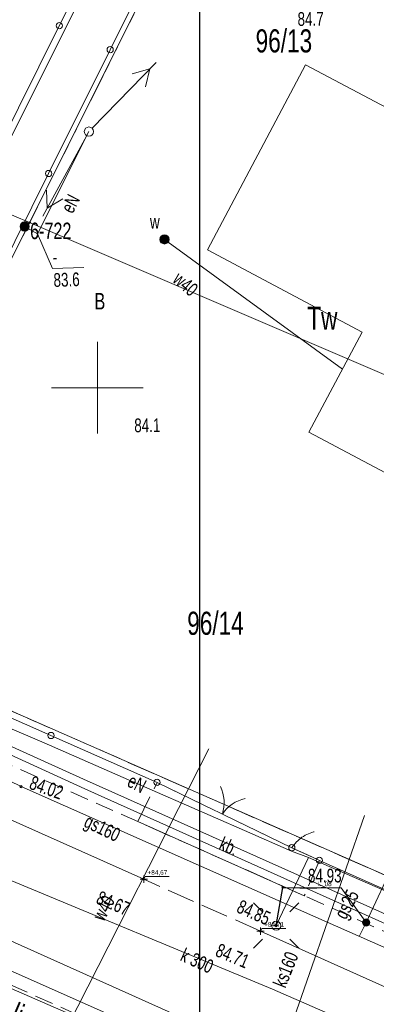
# Model space of a CAD drawing. Header units: metres. Extents: x -1013 to 1493497, y -5789518 to 1032.
# Tile 51 of 73: x -6 to 13, y 31 to 85. Entities that reach past the tile are written whole.
import ezdxf
from ezdxf.xclip import XClip

# ---------------------------------------------------------------- set-up
doc = ezdxf.new("R2010")
doc.units = ezdxf.units.M
doc.header["$MEASUREMENT"] = 0
doc.header["$XCLIPFRAME"] = 0
for name, pattern in [('2_KTCR02', [1.5, 1, -0.5]), ('2_KTJZ01', [2, 1.5, -0.5]), ('2_KTPL01', [2, 1.5, -0.5]), ('GUK', [2, 1.5, -0.5]), ('GUZ', [1, 0.5, -0.5])]:
    doc.linetypes.add(name, pattern=pattern)
doc.layers.add('700-L Mapa 1_100 dwg', color=7, linetype='Continuous')
doc.layers.add('711-L Wymiary opisy', color=7, linetype='Continuous')
for name, color, linetype, lineweight in [('703-L Płaszczyzny podejścia 2D3', 152, 'Continuous', 30), ('708-L Opisy_ numeracja obiektów85', 1, 'Continuous', 25), ('709-L Rzędne terenu25', 5, 'Continuous', 13), ('709-L Rzędne terenu85', 1, 'Continuous', 25), ('711-L Wymiary opisy1', 7, 'Continuous', 13), ('722-L Obiekty_Latarnie_ słupy_ anteny1', 7, 'Continuous', 13), ('ex_02_DXF_MZ_500_4_Dzialki7', 9, 'Continuous', 18), ('ex_02_DXF_MZ_500_4_EGBB_L_07', 9, 'Continuous', 18), ('ex_02_DXF_MZ_500_4_Kontury3', 9, 'Continuous', 18), ('ex_02_DXF_MZ_500_4_KTCR_L_17', 9, 'Continuous', 18), ('ex_02_DXF_MZ_500_4_KTJZ_L_07', 9, 'Continuous', 18), ('ex_02_DXF_MZ_500_4_KTKR_L_07', 9, 'Continuous', 18), ('ex_02_DXF_MZ_500_4_KTOK_L_17', 9, 'Continuous', 18), ('ex_02_DXF_MZ_500_4_KTOK_L_37', 9, 'Continuous', 18), ('ex_02_DXF_MZ_500_4_KTOK_L_47', 9, 'Continuous', 18), ('ex_02_DXF_MZ_500_4_KTPL_E_T_07', 9, 'Continuous', 18), ('ex_02_DXF_MZ_500_4_KTPL_L_07', 9, 'Continuous', 18), ('ex_02_DXF_MZ_500_4_KTUL_E_T_07', 9, 'Continuous', 18), ('ex_02_DXF_MZ_500_4_Numery_dzialek7', 9, 'Continuous', 18), ('ex_02_DXF_MZ_500_4_Numery_konturow3', 9, 'Continuous', 18), ('ex_02_DXF_MZ_500_4_Numery_punktow7', 9, 'Continuous', 18), ('ex_02_DXF_MZ_500_4_Numery_uzytkow3', 9, 'Continuous', 18), ('ex_02_DXF_MZ_500_4_Podzial_sekcyjny_krzyze7', 9, 'Continuous', 18), ('ex_02_DXF_MZ_500_4_Punkty7', 9, 'Continuous', 18), ('ex_02_DXF_MZ_500_4_RTPW_T_07', 9, 'Continuous', 18), ('ex_02_DXF_MZ_500_4_RTPW_T_17', 9, 'Continuous', 18), ('ex_02_DXF_MZ_500_4_SUOW_L_05', 9, 'Continuous', 18), ('ex_02_DXF_MZ_500_4_SUPE_D_L_31', 9, 'Continuous', 18), ('ex_02_DXF_MZ_500_4_SUPE_D_T_07', 9, 'Continuous', 18), ('ex_02_DXF_MZ_500_4_SUPE_E_T_31', 9, 'Continuous', 18), ('ex_02_DXF_MZ_500_4_SUPG_E_T_27', 9, 'Continuous', 18), ('ex_02_DXF_MZ_500_4_SUPG_L_252', 9, 'Continuous', 18), ('ex_02_DXF_MZ_500_4_SUPK_D_L_434', 9, 'Continuous', 18), ('ex_02_DXF_MZ_500_4_SUPK_E_T_434', 9, 'Continuous', 18), ('ex_02_DXF_MZ_500_4_SUPK_L_434', 9, 'Continuous', 18), ('ex_02_DXF_MZ_500_4_SUPT_D_L_030', 9, 'Continuous', 18), ('ex_02_DXF_MZ_500_4_SUPW_D_L_15', 9, 'Continuous', 18), ('ex_02_DXF_MZ_500_4_SUPW_E_T_05', 9, 'Continuous', 18), ('ex_02_DXF_MZ_500_4_SUPW_L_05', 9, 'Continuous', 18), ('ex_02_DXF_MZ_500_4_SUSM_D_T_07', 9, 'Continuous', 18), ('ex_02_DXF_MZ_500_4_SUSM_D_T_37', 9, 'Continuous', 18), ('ex_02_DXF_MZ_500_4_SUTE_T_01', 9, 'Continuous', 18), ('ex_02_DXF_MZ_500_4_SUTG_T_052', 9, 'Continuous', 18), ('ex_02_DXF_MZ_500_4_SUUE_D_T_97', 9, 'Continuous', 18), ('ex_02_DXF_MZ_500_4_SUUG_T_57', 9, 'Continuous', 18), ('ex_02_DXF_MZ_500_4_SUUW_D_T_107', 9, 'Continuous', 18), ('ex_02_DXF_MZ_500_4_SUUW_E_T_77', 9, 'Continuous', 18), ('ex_02_DXF_MZ_500_4_Uzytki3', 9, 'Continuous', 18)]:
    doc.layers.add(name, color=color, linetype=linetype, lineweight=lineweight)
doc.styles.add('STYL_AUTOMATYCZNY_2', font='arial.ttf')
doc.styles.add('STYL_AUTOMATYCZNY_3', font='ARIALN.TTF')
doc.styles.add('STYL_AUTOMATYCZNY_4', font='arial.ttf', dxfattribs={"width": 0.7})
doc.dimstyles.new('STYL_AUTOMATYCZNY__3', dxfattribs={"dimtxt": 0.25, "dimasz": 0.183575, "dimexe": 0.18, "dimexo": 0.04, "dimgap": 0, "dimtad": 1, "dimzin": 0, "dimdsep": 46, "dimtxsty": 'STYL_AUTOMATYCZNY_2', "dimblk": 'ARROWHEAD_8', "dimblk1": 'ARROWHEAD_8', "dimblk2": 'ARROWHEAD_8', "dimcen": 0.09, "dimclrd": 7, "dimclre": 7, "dimclrt": 7, "dimazin": 0, "dimtfac": 1, "dimtdec": 4, "dimtmove": 2, "dimatfit": 3, "dimfxl": 1, "dimtolj": 1, "dimtzin": 0, "dimarcsym": 0})
doc.dimstyles.new('STYL_AUTOMATYCZNY__4', dxfattribs={"dimtxt": 0.18, "dimasz": 0.0912, "dimexe": 0.18, "dimexo": 0.0625, "dimgap": 0, "dimtad": 0, "dimtih": 1, "dimtoh": 1, "dimdec": 4, "dimzin": 0, "dimdsep": 46, "dimcen": 0.09, "dimadec": 0, "dimazin": 0, "dimtfac": 1, "dimtdec": 4, "dimtmove": 0, "dimatfit": 3, "dimldrblk": 'ARROWHEAD_7', "dimfxl": 1, "dimtolj": 1, "dimtzin": 0, "dimarcsym": 0})

# ---------------------------------------------------------------- blocks, each defined once
blk = doc.blocks.new('*D62')
at = {"layer": '711-L Wymiary opisy1', "color": 7, "linetype": 'Continuous', "lineweight": 13}
for p, q in [((-9.682, 27.468), (-9.815, 27.437)), ((-9.682, 27.468), (-9.651, 27.335)), ((-10.088, 26.709), (-10.136, 26.836)), ((-10.088, 26.709), (-9.96, 26.757))]:
    blk.add_line(p, q, dxfattribs=at)
blk.add_arc((-4.796, 24.363), 5.789, 147.57, 156.1008, dxfattribs=at)
at = {"layer": '711-L Wymiary opisy1', "color": 7, "lineweight": 13, "insert": (-11.672, 27.587), "char_height": 0.25, "attachment_point": 7, "rotation": 336.1008, "style": 'STYL_AUTOMATYCZNY_2'}
blk.add_mtext('\\A1;{\\pql;\\fArial|b0|i0|c238|p0;\\W1.000000;8,53°/15%}', dxfattribs=at)
blk = doc.blocks.new('ARROWHEAD_8')
at = {"color": 0, "linetype": 'Continuous', "lineweight": 0}
blk.add_line((0, 0), (-1, 0), dxfattribs=at)
at = {"color": 0, "linetype": 'Continuous', "lineweight": 0, "flags": 128}
blk.add_lwpolyline([(-0.525, 0.525), (0, 0), (-0.525, -0.525)], dxfattribs=at)
blk = doc.blocks.new('ARROWHEAD_7')
at = {"color": 0, "linetype": 'Continuous', "lineweight": 0}
for p, q in [((0, 0), (-1, 0)), ((-0.25, 0), (0.25, 0)), ((0, -0.25), (0, 0.25))]:
    blk.add_line(p, q, dxfattribs=at)
blk.add_circle((0, 0), 0.25, dxfattribs=at)
blk = doc.blocks.new('Rysunek_1_4', base_point=(-51.91, -72.413))
at = {"layer": 'ex_02_DXF_MZ_500_4_Dzialki7', "color": 9, "linetype": 'Continuous', "lineweight": 18}
for p, q in [((-8.36, 74.856), (6.502, 104.573)), ((9.132, 103.142), (-5.612, 73.675)), ((-5.612, 73.675), (-8.36, 74.856)), ((-16.707, 51.495), (-5.612, 73.675)), ((-5.612, 73.675), (27.41, 59.516)), ((-16.707, 51.495), (16.017, 37.104))]:
    blk.add_line(p, q, dxfattribs=at)
at = {"layer": 'ex_02_DXF_MZ_500_4_EGBB_L_07', "color": 9, "linetype": 'Continuous', "lineweight": 18}
for p, q in [((9.439, 82.272), (4.09, 72.183)), ((14.91, 79.37), (9.439, 82.272)), ((4.09, 72.183), (12.522, 67.702)), ((12.522, 67.702), (9.62, 62.241)), ((9.62, 62.241), (13.796, 60.031))]:
    blk.add_line(p, q, dxfattribs=at)
at = {"layer": 'ex_02_DXF_MZ_500_4_Kontury3', "color": 9, "linetype": 'GUK', "lineweight": 18}
for p, q in [((9.132, 103.142), (-16.707, 51.495)), ((-16.707, 51.495), (11.443, 39.112)), ((11.443, 39.112), (16.02, 37.103))]:
    blk.add_line(p, q, dxfattribs=at)
at = {"layer": 'ex_02_DXF_MZ_500_4_KTCR_L_17', "color": 9, "linetype": '2_KTCR02', "lineweight": 18}
for p, q in [((0.3, 41.013), (-18.04, 49.143)), ((31.23, 15.163), (-19.02, 37.653)), ((111.77, -8.787), (9.37, 36.973))]:
    blk.add_line(p, q, dxfattribs=at)
at = {"layer": 'ex_02_DXF_MZ_500_4_KTCR_L_17', "color": 9, "linetype": 'Continuous', "lineweight": 18}
blk.add_line((9.37, 36.973), (0.3, 41.013), dxfattribs=at)
at = {"layer": 'ex_02_DXF_MZ_500_4_KTJZ_L_07', "color": 9, "linetype": '2_KTJZ01', "lineweight": 18}
blk.add_line((6.98, 35.043), (0.62, 37.873), dxfattribs=at)
at = {"layer": 'ex_02_DXF_MZ_500_4_KTKR_L_07', "color": 9, "linetype": 'Continuous', "lineweight": 18}
for p, q in [((0.62, 37.873), (-18.54, 46.423)), ((32.42, 17.033), (-15.26, 38.363)), ((19.78, 29.313), (6.98, 35.043))]:
    blk.add_line(p, q, dxfattribs=at)
at = {"layer": 'ex_02_DXF_MZ_500_4_KTOK_L_17', "color": 9, "linetype": 'Continuous', "lineweight": 18}
for p, q in [((1.34, 43.153), (4.453, 41.645)), ((4.228, 41.754), (5.578, 41.1)), ((5.578, 41.1), (8.69, 39.593))]:
    blk.add_line(p, q, dxfattribs=at)
for centre in [(1.34, 43.153), (8.69, 39.593)]:
    blk.add_circle(centre, 0.17, dxfattribs=at)
for centre, start, end in [((3, 42.042), 342.1011, 26.1754), ((6.565, 40.315), 102.1378, 146.2121)]:
    blk.add_arc(centre, 2, start, end, dxfattribs=at)
at = {"layer": 'ex_02_DXF_MZ_500_4_KTOK_L_37', "color": 9, "linetype": 'Continuous', "lineweight": 18}
for p, q in [((9.328, 40.213), (9.42, 40.27)), ((9.42, 40.27), (9.504, 40.308)), ((9.504, 40.308), (9.592, 40.356)), ((9.592, 40.356), (9.685, 40.39)), ((9.685, 40.39), (9.777, 40.425)), ((9.777, 40.425), (9.879, 40.455)), ((9.879, 40.455), (9.915, 40.461)), ((8.75, 39.675), (8.81, 39.758)), ((8.81, 39.758), (8.866, 39.831)), ((8.866, 39.831), (8.944, 39.905)), ((8.944, 39.905), (9.009, 39.975)), ((9.009, 39.975), (9.083, 40.04)), ((9.083, 40.04), (9.166, 40.101)), ((9.166, 40.101), (9.24, 40.166)), ((9.24, 40.166), (9.328, 40.213)), ((8.69, 39.593), (8.75, 39.675)), ((8.69, 39.593), (9.372, 39.279)), ((9.344, 39.292), (9.509, 39.216)), ((9.509, 39.216), (10.19, 38.903))]:
    blk.add_line(p, q, dxfattribs=at)
for centre in [(8.69, 39.593), (10.19, 38.903)]:
    blk.add_circle(centre, 0.17, dxfattribs=at)
at = {"layer": 'ex_02_DXF_MZ_500_4_KTOK_L_47', "color": 9, "linetype": 'Continuous', "lineweight": 18}
for p, q in [((-3.994, 84.41), (-0.629, 91.171)), ((2.141, 89.849), (-1.217, 83.1)), ((-7.359, 77.649), (-3.994, 84.41)), ((-1.217, 83.1), (-4.575, 76.351)), ((-4.575, 76.351), (-7.933, 69.601)), ((-10.23, 48.27), (-4.445, 45.711)), ((-4.445, 45.711), (1.34, 43.153)), ((10.19, 38.903), (15.72, 36.443))]:
    blk.add_line(p, q, dxfattribs=at)
for centre in [(-3.994, 84.41), (-1.217, 83.1), (-4.575, 76.351), (-4.445, 45.711)]:
    blk.add_circle(centre, 0.17, dxfattribs=at)
at = {"layer": 'ex_02_DXF_MZ_500_4_KTPL_L_07', "color": 9, "linetype": '2_KTPL01', "lineweight": 18}
for p, q in [((0.3, 41.013), (1.34, 43.153)), ((1.34, 43.153), (8.69, 39.593)), ((9.37, 36.973), (0.3, 41.013)), ((8.69, 39.593), (10.19, 38.903)), ((10.19, 38.903), (9.37, 36.973))]:
    blk.add_line(p, q, dxfattribs=at)
at = {"layer": 'ex_02_DXF_MZ_500_4_Podzial_sekcyjny_krzyze7', "color": 9, "linetype": 'Continuous', "lineweight": 18}
for p, q in [((-1.91, 62.173), (-1.91, 67.173)), ((-4.41, 64.673), (0.59, 64.673))]:
    blk.add_line(p, q, dxfattribs=at)
at = {"layer": 'ex_02_DXF_MZ_500_4_Punkty7', "color": 9, "linetype": 'Continuous', "lineweight": 18}
blk.add_circle((-5.612, 73.675), 0.045, dxfattribs=at)
at = {"layer": 'ex_02_DXF_MZ_500_4_RTPW_T_17', "color": 9, "linetype": 'Continuous', "lineweight": 18}
for centre in [(0.62, 37.873), (8.19, 37.433), (6.98, 35.043)]:
    blk.add_circle(centre, 0.045, dxfattribs=at)
at = {"layer": 'ex_02_DXF_MZ_500_4_SUOW_L_05', "color": 9, "linetype": 'Continuous', "lineweight": 18}
blk.add_line((-3.79, 29.343), (4.16, 44.983), dxfattribs=at)
at = {"layer": 'ex_02_DXF_MZ_500_4_SUPE_D_L_31', "color": 9, "linetype": 'Continuous', "lineweight": 18}
for p, q in [((-2.376, 78.638), (-5.177, 73.068)), ((-5.177, 73.068), (-5.88, 73.463)), ((-8.674, 46.951), (-4.822, 45.318)), ((-4.822, 45.318), (-0.208, 43.3)), ((-0.208, 43.3), (6.102, 40.535)), ((6.102, 40.535), (8.68, 39.413)), ((8.68, 39.413), (9.593, 39.059)), ((9.593, 39.059), (7.839, 35.346)), ((9.593, 39.059), (17.538, 35.605)), ((2.711, 27.88), (-11.273, 33.922))]:
    blk.add_line(p, q, dxfattribs=at)
at = {"layer": 'ex_02_DXF_MZ_500_4_SUPE_D_T_07', "color": 9, "linetype": 'Continuous', "lineweight": 18}
for p, q in [((-2.202, 78.818), (1.286, 82.4)), ((-0.014, 81.781), (0.949, 82.053)), ((0.949, 82.053), (0.703, 81.084)), ((-2.496, 78.419), (-4.887, 74.028)), ((-4.655, 74.453), (-4.68, 75.452)), ((-3.802, 74.974), (-4.655, 74.453))]:
    blk.add_line(p, q, dxfattribs=at)
at = {"layer": 'ex_02_DXF_MZ_500_4_SUPG_L_252', "color": 9, "linetype": 'Continuous', "lineweight": 18}
for p, q in [((-6.07, 42.923), (-7.59, 43.663)), ((8.44, 36.493), (-6.07, 42.923)), ((13.79, 37.773), (12.74, 35.513)), ((20.98, 30.953), (8.44, 36.493)), ((12.74, 35.513), (12.364, 34.759))]:
    blk.add_line(p, q, dxfattribs=at)
at = {"layer": 'ex_02_DXF_MZ_500_4_SUPK_D_L_434', "color": 9, "linetype": 'Continuous', "lineweight": 18}
for p, q in [((-20.52, 43.573), (7.643, 31.885)), ((7.643, 31.885), (25.81, 23.943))]:
    blk.add_line(p, q, dxfattribs=at)
at = {"layer": 'ex_02_DXF_MZ_500_4_SUPK_L_434', "color": 9, "linetype": 'Continuous', "lineweight": 18}
for p, q in [((-27.97, 42.343), (7.52, 26.613)), ((7.52, 26.613), (12.66, 41.343))]:
    blk.add_line(p, q, dxfattribs=at)
at = {"layer": 'ex_02_DXF_MZ_500_4_SUPT_D_L_030', "color": 9, "linetype": 'Continuous', "lineweight": 18}
for p, q in [((-2.678, 43.333), (-39.919, 60.123)), ((-12.638, 47.393), (-2.594, 42.794)), ((18.861, 33.704), (-2.678, 43.333)), ((-2.594, 42.794), (16.628, 34.178))]:
    blk.add_line(p, q, dxfattribs=at)
at = {"layer": 'ex_02_DXF_MZ_500_4_SUPW_D_L_15', "color": 9, "linetype": 'Continuous', "lineweight": 18}
blk.add_line((1.745, 72.757), (11.446, 65.684), dxfattribs=at)
at = {"layer": 'ex_02_DXF_MZ_500_4_SUPW_L_05', "color": 9, "linetype": 'Continuous', "lineweight": 18}
blk.add_line((-3.79, 29.343), (4.16, 44.983), dxfattribs=at)
at = {"layer": 'ex_02_DXF_MZ_500_4_SUSM_D_T_07', "color": 9, "linetype": 'Continuous', "lineweight": 18}
for p, q in [((7.096, 36.089), (6.601, 36.584)), ((8.581, 36.089), (9.076, 36.584)), ((7.096, 34.604), (6.601, 34.109)), ((8.581, 34.604), (9.076, 34.109))]:
    blk.add_line(p, q, dxfattribs=at)
at = {"layer": 'ex_02_DXF_MZ_500_4_SUSM_D_T_37', "color": 9, "linetype": 'Continuous', "lineweight": 18}
for centre in [(-2.376, 78.638), (7.839, 35.346)]:
    blk.add_circle(centre, 0.25, dxfattribs=at)
at = {"layer": 'ex_02_DXF_MZ_500_4_SUTE_T_01', "color": 9, "linetype": 'Continuous', "lineweight": 18}
for p, q in [((-5.177, 73.068), (-4.358, 71.164)), ((-4.358, 71.164), (-2.649, 71.221))]:
    blk.add_line(p, q, dxfattribs=at)
at = {"layer": 'ex_02_DXF_MZ_500_4_SUTG_T_052', "color": 9, "linetype": 'Continuous', "lineweight": 18}
for p in [(9.118, 37.407), (12.74, 35.513)]:
    blk.add_line(p, (11.371, 37.407), dxfattribs=at)
blk.add_circle((-6.07, 42.923), 0.0625, dxfattribs=at)
at = {"layer": 'ex_02_DXF_MZ_500_4_SUUE_D_T_97', "color": 9, "linetype": 'Continuous', "lineweight": 18}
for radius in [0.25, 0.225, 0.2, 0.175, 0.15, 0.125, 0.1, 0.075, 0.05, 0.025, 0.00715]:
    blk.add_circle((-5.88, 73.463), radius, dxfattribs=at)
at = {"layer": 'ex_02_DXF_MZ_500_4_SUUG_T_57', "color": 9, "linetype": 'Continuous', "lineweight": 18}
for radius in [0.2, 0.175, 0.15, 0.125, 0.1, 0.075, 0.05, 0.025, 0.00715]:
    blk.add_circle((12.74, 35.513), radius, dxfattribs=at)
at = {"layer": 'ex_02_DXF_MZ_500_4_SUUW_D_T_107', "color": 9, "linetype": 'Continuous', "lineweight": 18}
for radius in [0.25, 0.225, 0.2, 0.175, 0.15, 0.125, 0.1, 0.075, 0.05, 0.025, 0.00715]:
    blk.add_circle((1.745, 72.757), radius, dxfattribs=at)
at = {"layer": 'ex_02_DXF_MZ_500_4_Uzytki3', "color": 9, "linetype": 'GUZ', "lineweight": 18}
for p, q in [((-16.707, 51.495), (9.132, 103.142)), ((-16.707, 51.495), (11.443, 39.112)), ((11.443, 39.112), (16.017, 37.104))]:
    blk.add_line(p, q, dxfattribs=at)
at = {"layer": 'ex_02_DXF_MZ_500_4_KTPL_E_T_07', "color": 9, "linetype": 'Continuous', "lineweight": 18, "insert": (4.808, 39.859), "char_height": 0.75, "attachment_point": 4, "rotation": 336.3487, "style": 'STYL_AUTOMATYCZNY_4'}
blk.add_mtext('\\A1;{\\pql;\\fArial|b0|i0|c238|p0;\\W0.700000;kb.}', dxfattribs=at)
at = {"layer": 'ex_02_DXF_MZ_500_4_KTUL_E_T_07', "color": 9, "linetype": 'Continuous', "lineweight": 18, "insert": (-8.922, 31.407), "char_height": 1.25, "attachment_point": 4, "rotation": 336.94, "style": 'STYL_AUTOMATYCZNY_4'}
blk.add_mtext('\\A1;{\\pql;\\fArial|b0|i0|c238|p0;\\W0.700000;Batalionów Chłopskich}', dxfattribs=at)
at = {"layer": 'ex_02_DXF_MZ_500_4_Numery_dzialek7', "color": 9, "linetype": 'Continuous', "lineweight": 18, "char_height": 1.26, "attachment_point": 1, "style": 'STYL_AUTOMATYCZNY_4'}
for s, insert in [('\\A1;{\\pql;\\fArial|b0|i0|c238|p0;\\W0.700000;96/13}', (6.716, 84.213)), ('\\A1;{\\pql;\\fArial|b0|i0|c238|p0;\\W0.700000;96/14}', (2.985, 52.46))]:
    blk.add_mtext(s, dxfattribs=dict(at, insert=insert))
at = {"layer": 'ex_02_DXF_MZ_500_4_Numery_konturow3', "color": 9, "linetype": 'Continuous', "lineweight": 18, "insert": (9.531, 69.091), "char_height": 1.26, "attachment_point": 1, "style": 'STYL_AUTOMATYCZNY_4'}
blk.add_mtext('\\A1;{\\pql;\\fArial|b0|i0|c238|p0;\\W0.700000;Tw}', dxfattribs=at)
at = {"layer": 'ex_02_DXF_MZ_500_4_Numery_punktow7', "color": 9, "linetype": 'Continuous', "lineweight": 18, "insert": (-5.583, 73.675), "char_height": 0.9, "attachment_point": 1, "style": 'STYL_AUTOMATYCZNY_4'}
blk.add_mtext('\\A1;{\\pql;\\fArial|b0|i0|c238|p0;\\W0.700000;6-722}', dxfattribs=at)
at = {"layer": 'ex_02_DXF_MZ_500_4_Numery_uzytkow3', "color": 9, "linetype": 'Continuous', "lineweight": 18, "insert": (-2.07, 69.839), "char_height": 0.9, "attachment_point": 1, "style": 'STYL_AUTOMATYCZNY_4'}
blk.add_mtext('\\A1;{\\pql;\\fArial|b0|i0|c238|p0;\\W0.700000;B}', dxfattribs=at)
at = {"layer": 'ex_02_DXF_MZ_500_4_RTPW_T_07', "color": 9, "linetype": 'Continuous', "lineweight": 18, "char_height": 0.75, "attachment_point": 1, "rotation": 0.4031, "style": 'STYL_AUTOMATYCZNY_4'}
for s, insert in [('\\A1;{\\pql;\\fArial|b0|i0|c238|p0;\\W0.700000;84.7}', (8.999, 85.149)), ('\\A1;{\\pql;\\fArial|b0|i0|c238|p0;\\W0.700000;84.1}', (0.094, 62.994))]:
    blk.add_mtext(s, dxfattribs=dict(at, insert=insert))
at = {"layer": 'ex_02_DXF_MZ_500_4_RTPW_T_17', "color": 9, "linetype": 'Continuous', "lineweight": 18, "char_height": 0.75, "attachment_point": 1, "style": 'STYL_AUTOMATYCZNY_4'}
for s, insert, rotation in [('\\A1;{\\pql;\\fArial|b0|i0|c238|p0;\\W0.700000;84.67}', (-1.745, 37.266), 337.3062), ('\\A1;{\\pql;\\fArial|b0|i0|c238|p0;\\W0.700000;84.85}', (5.928, 36.785), 335.9519), ('\\A1;{\\pql;\\fArial|b0|i0|c238|p0;\\W0.700000;84.71}', (4.757, 34.402), 337.2026)]:
    blk.add_mtext(s, dxfattribs=dict(at, insert=insert, rotation=rotation))
at = {"layer": 'ex_02_DXF_MZ_500_4_SUPE_E_T_31', "color": 9, "linetype": 'Continuous', "lineweight": 18, "char_height": 0.75, "style": 'STYL_AUTOMATYCZNY_4'}
for s, insert, attachment_point, rotation in [('\\A1;{\\pql;\\fArial|b0|i0|c238|p0;\\W0.700000;eN}', (-3.597, 74.29), 4, 62.6732), ('\\A1;{\\pql;\\fArial|b0|i0|c238|p0;\\W0.700000;eN}', (-0.177, 43.302), 4, 333.0327), ('\\A1;{\\pql;\\fArial|b0|i0|c238|p0;\\W0.700000;eANN nieczynny}', (-10.283, 30.965), 7, 336.666)]:
    blk.add_mtext(s, dxfattribs=dict(at, insert=insert, attachment_point=attachment_point, rotation=rotation))
at = {"layer": 'ex_02_DXF_MZ_500_4_SUPG_E_T_27', "color": 9, "linetype": 'Continuous', "lineweight": 18, "char_height": 0.75, "attachment_point": 7, "style": 'STYL_AUTOMATYCZNY_4'}
for s, insert, rotation in [('\\A1;{\\pql;\\fArial|b0|i0|c238|p0;\\W0.700000;gs160}', (-2.804, 40.564), 334.0811), ('\\A1;{\\pql;\\fArial|b0|i0|c238|p0;\\W0.700000;gs25}', (11.836, 35.521), 62.1896)]:
    blk.add_mtext(s, dxfattribs=dict(at, insert=insert, rotation=rotation))
at = {"layer": 'ex_02_DXF_MZ_500_4_SUPK_E_T_434', "color": 9, "linetype": 'Continuous', "lineweight": 18, "char_height": 0.75, "attachment_point": 7, "style": 'STYL_AUTOMATYCZNY_4'}
for s, insert, rotation in [('\\A1;{\\pql;\\fArial|b0|i0|c238|p0;\\W0.700000;k 300}', (2.549, 33.446), 335.7), ('\\A1;{\\pql;\\fArial|b0|i0|c238|p0;\\W0.700000;ks160}', (8.346, 31.898), 68.1443)]:
    blk.add_mtext(s, dxfattribs=dict(at, insert=insert, rotation=rotation))
at = {"layer": 'ex_02_DXF_MZ_500_4_SUPW_E_T_05', "color": 9, "linetype": 'Continuous', "lineweight": 18, "char_height": 0.75, "style": 'STYL_AUTOMATYCZNY_4'}
for insert, attachment_point, rotation in [((2.378, 70.757), 4, 319.5426), ((-1.551, 35.526), 7, 62.1759)]:
    blk.add_mtext('\\A1;{\\pql;\\fArial|b0|i0|c238|p0;\\W0.700000;w40}', dxfattribs=dict(at, insert=insert, attachment_point=attachment_point, rotation=rotation))
at = {"layer": 'ex_02_DXF_MZ_500_4_SUTE_T_01', "color": 9, "linetype": 'Continuous', "lineweight": 18, "char_height": 0.75, "attachment_point": 1, "rotation": 1.9131, "style": 'STYL_AUTOMATYCZNY_4'}
for s, insert in [('\\A1;{\\pql;\\fArial|b0|i0|c238|p0;\\W0.700000;-}', (-4.368, 72.164)), ('\\A1;{\\pql;\\fArial|b0|i0|c238|p0;\\W0.700000;83.6}', (-4.319, 70.915))]:
    blk.add_mtext(s, dxfattribs=dict(at, insert=insert))
at = {"layer": 'ex_02_DXF_MZ_500_4_SUTG_T_052', "color": 9, "linetype": 'Continuous', "lineweight": 18, "insert": (-5.682, 42.815), "char_height": 0.75, "attachment_point": 7, "rotation": 340.3462, "style": 'STYL_AUTOMATYCZNY_4'}
blk.add_mtext('\\A1;{\\pql;\\fArial|b0|i0|c238|p0;\\W0.700000;84.02}', dxfattribs=at)
at = {"layer": 'ex_02_DXF_MZ_500_4_SUTG_T_052', "color": 9, "linetype": 'Continuous', "lineweight": 18, "insert": (9.569, 37.687), "char_height": 0.75, "attachment_point": 7, "style": 'STYL_AUTOMATYCZNY_4'}
blk.add_mtext('\\A1;{\\pql;\\fArial|b0|i0|c238|p0;\\W0.700000;84.93}', dxfattribs=at)
at = {"layer": 'ex_02_DXF_MZ_500_4_SUUW_E_T_77', "color": 9, "linetype": 'Continuous', "lineweight": 18, "insert": (0.955, 74.092), "char_height": 0.75, "attachment_point": 1, "style": 'STYL_AUTOMATYCZNY_4'}
blk.add_mtext('\\A1;{\\pql;\\fArial|b0|i0|c238|p0;\\W0.700000;w}', dxfattribs=at)

msp = doc.modelspace()

# ---------------------------------------------------------------- linework, layer by layer
at = {"layer": '703-L Płaszczyzny podejścia 2D3', "color": 152, "linetype": 'Continuous', "lineweight": 30}
msp.add_line((3.6815, 2.3954), (3.6815, 1031.9544), dxfattribs=at)
msp.add_circle((8.2273, 10.355), 1021.6593, dxfattribs=at)
at = {"layer": '709-L Rzędne terenu25', "color": 5, "linetype": 'Continuous', "lineweight": 13}
for p, q in [((0.4203, 37.8729), (0.8203, 37.8729)), ((0.6203, 37.6729), (0.6203, 38.0729)), ((0.6203, 37.8729), (0.6953, 38.0229)), ((0.6953, 38.0229), (2.0035, 38.0229)), ((6.7803, 35.0429), (7.1803, 35.0429)), ((6.9803, 34.8429), (6.9803, 35.2429)), ((6.9803, 35.0429), (7.0553, 35.1929)), ((7.0553, 35.1929), (8.3635, 35.1929))]:
    msp.add_line(p, q, dxfattribs=at)
at = {"layer": '722-L Obiekty_Latarnie_ słupy_ anteny1', "color": 7, "linetype": 'Continuous', "lineweight": 13, "flags": 128}
msp.add_lwpolyline([(7.8388, 35.2756), (7.9095, 35.3463), (7.8388, 35.417), (7.7681, 35.3463)], close=True, dxfattribs=at)

# ---------------------------------------------------------------- block references
at = {"layer": '700-L Mapa 1_100 dwg', "color": 52, "linetype": 'Continuous', "lineweight": 25}
ref = msp.add_blockref('Rysunek_1_4', (-51.9097, -72.4133), dxfattribs=at)
XClip(ref).set_block_clipping_path([(-454.4097296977, -337.82710067), (350.5902703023, 193.0005136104)])

# ---------------------------------------------------------------- texts
at = {"layer": '708-L Opisy_ numeracja obiektów85', "color": 1, "linetype": 'Continuous', "lineweight": 25, "insert": (10.0991, 37.4247), "char_height": 0.25, "attachment_point": 7, "style": 'STYL_AUTOMATYCZNY_3'}
msp.add_mtext('\\A1;{\\pql;\\fArial Narrow|b0|i0|c238|p0;\\W1.000000;L_08}', dxfattribs=at)
at = {"layer": '709-L Rzędne terenu85', "color": 1, "lineweight": 25, "char_height": 0.25, "attachment_point": 7, "style": 'STYL_AUTOMATYCZNY_2'}
for s, insert in [('\\A1;{\\pql;\\fArial|b0|i0|c238|p0;\\W1.000000;+84,67}', (0.8203, 38.0729)), ('\\A1;{\\pql;\\fArial|b0|i0|c238|p0;\\W1.000000;+84,71}', (7.1803, 35.2429))]:
    msp.add_mtext(s, dxfattribs=dict(at, insert=insert))

# ---------------------------------------------------------------- dimensions: what is measured, and where the dimension line sits
at = {"layer": '711-L Wymiary opisy', "color": 7, "linetype": 'Continuous', "lineweight": 13}
dim = msp.add_angular_dim_3p(base=(-9.8993, 27.0958), center=(-4.7955, 24.3632), p1=(-360.4425, 181.9583), p2=(-56.0049, 56.8993), text='8,53°/15%', dimstyle='STYL_AUTOMATYCZNY__3', dxfattribs=at)
dim.commit()
dim.dimension.update_dxf_attribs({"geometry": '*D62', "text_midpoint": (-10.8957, 27.3794), "dimtype": 165, "text_rotation": 336.10081})

# ---------------------------------------------------------------- leaders
at = {"layer": '708-L Opisy_ numeracja obiektów85', "color": 1, "linetype": 'Continuous', "lineweight": 25, "annotation_type": 0, "has_hookline": 1, "hookline_direction": 0, "text_width": 0.6041}
msp.add_leader([(7.8388, 35.3463), (8.1903, 37.4247), (10.0271, 37.3879)], dimstyle='STYL_AUTOMATYCZNY__4', dxfattribs=at)

doc.saveas('drawing.dxf')
